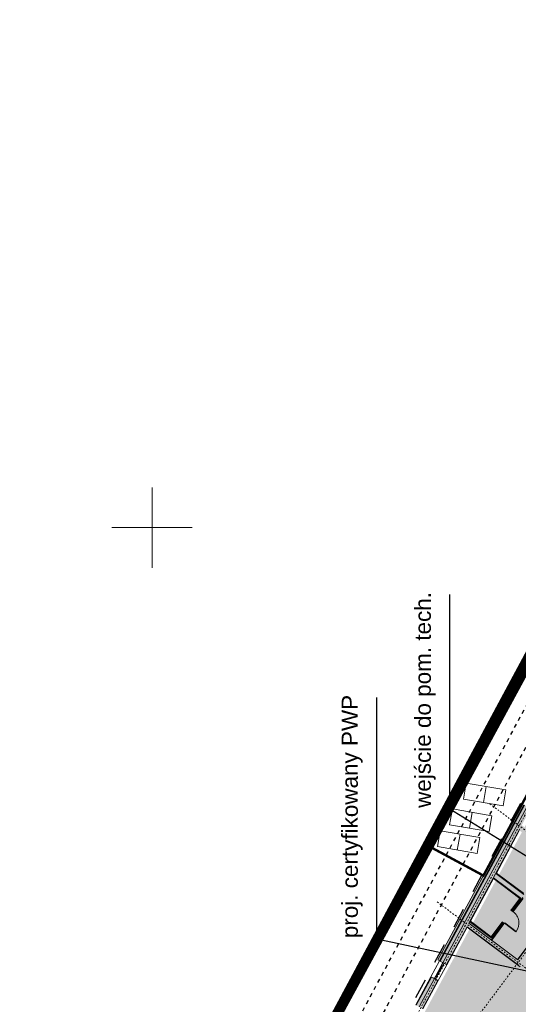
# Model space of a CAD drawing. Extents: x 5459245 to 5462690, y 5971016 to 5972523.
# Tile 10 of 136: x 5462392 to 5462423, y 5972170 to 5972232. Entities that reach past the tile are written whole.
import ezdxf

# ---------------------------------------------------------------- set-up
doc = ezdxf.new("R2010")
doc.units = 0
for name, pattern in [('8', [0.5, 0.25, -0.25]), ('Dot & Dashed', [33.5139, 17.6389, -8.81945, 0, -7.05555]), ('HIDDEN', [0.375, 0.25, -0.125])]:
    doc.linetypes.add(name, pattern=pattern)
doc.layers.get('0').update_dxf_attribs({"linetype": 'CONTINUOUS', "lineweight": 13})
for name, color, linetype, lineweight in [('# elektryka', 1, 'CONTINUOUS', 30), ('0Z_BUDYNKI', 7, 'CONTINUOUS', 9), ('A_BUDYNKI', 7, 'CONTINUOUS', 13), ('A_GRANICA OPRACOWANIA', 7, 'CONTINUOUS', 5), ('A_LINIE MDCP_NIEPRZEKRACZLNA LINIA ZABUDOWY', 1, 'CONTINUOUS', 0), ('A_LINIE PZT', 7, 'CONTINUOUS', 13), ('A_MAŁA ARCHITEKTURA', 195, 'CONTINUOUS', 9), ('A_RURA OSŁONOWA', 7, 'CONTINUOUS', 20), ('A_WYMIARY WEWNETRZNE', 3, 'CONTINUOUS', 18)]:
    doc.layers.add(name, color=color, linetype=linetype, lineweight=lineweight)
doc.styles.add('ARIAL', font='arial.ttf')
doc.styles.add('PZ', font='romand.shx', dxfattribs={"width": 0.7})
doc.dimstyles.new('PZ', dxfattribs={"dimscale": 0.5, "dimtxt": 2.2, "dimasz": 0, "dimexe": 0, "dimexo": 0, "dimgap": 0.5, "dimtad": 1, "dimdec": 1, "dimlfac": 0.1, "dimzin": 0, "dimdsep": 46, "dimtxsty": 'PZ', "dimcen": 0.09, "dimse1": 1, "dimse2": 1, "dimsd1": 1, "dimsd2": 1, "dimclrd": 8, "dimclre": 8, "dimclrt": 256, "dimadec": 0, "dimazin": 0, "dimtfac": 1, "dimtdec": 1, "dimtofl": 0, "dimtmove": 1, "dimatfit": 3, "dimfxl": 1, "dimtolj": 1, "dimtzin": 0, "dimarcsym": 0})

# ---------------------------------------------------------------- blocks, each defined once
blk = doc.blocks.new('A$C710608f1')
at = {"layer": 'A_BUDYNKI', "lineweight": 9}
for points in [[(1710.8, 1238.8), (618.9, 1077.2), (620.7, 1065.4), (1712.5, 1227)], [(1716, 1203.2), (1713.1, 1223), (621.3, 1061.4), (624.2, 1041.6)], [(1719.7, 1178.5), (1716, 1203.2), (624.2, 1041.6), (627.9, 1016.9), (893.2, 1055.4), (893.2, 642.5), (918.2, 642.5), (918.2, 655), (1044.7, 655), (1044.7, 680), (918.2, 680), (918.2, 1059.1), (1578.2, 1157.5), (1578.2, 1058.6), (1578.2, 680), (1451.7, 680.1), (1451.7, 654.9), (1709.4, 655), (1709.4, 680), (1603.2, 680), (1603.2, 905), (1840.9, 905), (1840.9, 680), (1809.4, 680), (1809.4, 655), (1868.7, 655), (1868.7, 680), (1852.9, 680), (1852.9, 905), (2090.7, 905), (2090.7, 680), (1968.7, 680), (1968.7, 655), (2115.7, 655), (2115.7, 900.2), (2115.7, 982), (2090.7, 982), (2090.7, 930), (1603.2, 930), (1603.2, 1060.9), (1603.2, 1161.2)], [(513.4, 1025.2), (510.5, 1045), (312.6, 1015.7), (315.6, 995.9)], [(517.1, 1000.5), (513.4, 1025.2), (315.6, 995.9), (319.2, 971.2)]]:
    blk.add_hatch(color=256, dxfattribs=at).paths.add_polyline_path(points)
h = blk.add_hatch(color=256, dxfattribs=at)
h.paths.add_polyline_path([(1265.7, 1110.9), (1235.7, 1106.5), (1235.7, 894), (1144.7, 894), (1144.7, 886.5), (1246.9, 886.5), (1246.9, 680), (1254.4, 680), (1254.4, 886.5), (1351.7, 886.5), (1351.7, 894), (1265.7, 894)])
h.paths.add_polyline_path([(928.2, 1060.6), (918.2, 1059.1), (918.2, 886.5), (1044.7, 886.5), (1044.7, 894), (928.2, 894)])
h.paths.add_polyline_path([(1578.2, 1157.5), (1568.2, 1156.1), (1568.2, 894), (1451.7, 894), (1451.7, 886.5), (1578.2, 886.5)])
at = {"layer": 'A_BUDYNKI', "linetype": 'Dot & Dashed', "ltscale": 0.05}
for p, q in [((-361.9, 883), (2786.2, 1349)), ((1590.7, 1398.9), (1590.7, -154.7)), ((905.7, 1297.5), (905.7, -154.7)), ((3622.1, 667.5), (-270.5, 667.5))]:
    blk.add_line(p, q, dxfattribs=at)
at = {"layer": 'A_BUDYNKI', "lineweight": 9}
for p, q in [((624.2, 1041.6), (1716, 1203.2)), ((918.2, 1059.1), (1578.2, 1157.5)), ((1231.2, 1103.4), (932.7, 1059.2)), ((1231.2, 898.5), (1231.2, 1103.4)), ((1233.2, 896.5), (1233.2, 1106.1)), ((1235.7, 894), (1235.7, 1106.5)), ((1265.7, 894), (1265.7, 1110.9)), ((1268.2, 896.5), (1268.2, 1111.3)), ((1563.7, 1153.4), (1270.2, 1109.2)), ((1270.2, 898.5), (1270.2, 1109.2)), ((624.2, 1041.6), (620.3, 1041)), ((627.9, 1016.9), (624.2, 1041.6)), ((627.9, 1016.9), (893.2, 1055.4)), ((893.2, 1055.4), (893.2, 655)), ((918.2, 1059.1), (918.2, 680)), ((928.2, 894), (928.2, 1060.6)), ((930.7, 896.5), (930.7, 1061)), ((932.7, 898.5), (932.7, 1059.2)), ((315.6, 995.9), (513.4, 1025.2)), ((319.2, 971.2), (517.1, 1000.5)), ((616.3, 1040.4), (513.4, 1025.2)), ((517.1, 1000.5), (513.4, 1025.2)), ((625.4, 1033.7), (514.6, 1017.3)), ((608, 1035.2), (530.8, 1023.7)), ((1044.7, 886.5), (918.2, 886.5)), ((1044.7, 884), (918.2, 884)), ((1044.7, 882), (918.2, 882)), ((1044.7, 894), (928.2, 894)), ((1044.7, 896.5), (930.7, 896.5)), ((1044.7, 898.5), (932.7, 898.5)), ((1231.2, 898.5), (1144.7, 898.5)), ((1233.2, 896.5), (1144.7, 896.5)), ((1235.7, 894), (1144.7, 894)), ((1246.9, 886.5), (1144.7, 886.5)), ((1244.4, 884), (1144.7, 884)), ((1242.4, 882), (1144.7, 882)), ((893.2, 781.5), (893.2, 655)), ((1044.7, 680), (918.2, 680)), ((1044.7, 680), (918.2, 680)), ((1044.7, 682), (920.2, 682))]:
    blk.add_line(p, q, dxfattribs=at)
at = {"layer": 'A_BUDYNKI', "linetype": 'Continuous', "lineweight": 9}
for p, q in [((513.4, 1025.2), (509.9, 1049)), ((621.3, 1061.4), (618.9, 1077.2))]:
    blk.add_line(p, q, dxfattribs=at)
for points in [[(618.9, 1077.2), (1710.8, 1238.8)], [(620.7, 1065.4), (1712.5, 1227)], [(621.3, 1061.4), (1713.1, 1223)], [(312.1, 1019.7), (509.9, 1049)], [(312.6, 1015.7), (510.5, 1045)], [(628.2, 1014.9), (891.2, 1053.1), (891.2, 642.5)], [(319.5, 969.2), (517.4, 998.5)]]:
    blk.add_lwpolyline(points, dxfattribs=at)
at = {"layer": 'A_BUDYNKI', "lineweight": 9}
for points in [[(509.9, 1049), (517.4, 998.5), (628.2, 1014.9), (620.7, 1065.4)], [(616.3, 1040.4), (617.5, 1032.5), (625.4, 1033.7), (624.2, 1041.6)], [(513.4, 1025.2), (514.6, 1017.3), (522.5, 1018.5), (521.3, 1026.4)], [(513.4, 1025.2), (514.6, 1017.3), (522.5, 1018.5), (521.3, 1026.4)], [(521.3, 1026.4), (522.5, 1018.5), (531.4, 1019.8), (530.2, 1027.7)], [(607.4, 1039.1), (608.6, 1031.2), (617.5, 1032.5), (616.3, 1040.4)]]:
    blk.add_lwpolyline(points, close=True, dxfattribs=at)
at = {"layer": 'A_BUDYNKI', "lineweight": 9, "ltscale": 2}
for points in [[(1049.7, 898.5), (1044.7, 898.5), (1044.7, 882), (1049.7, 882)], [(1049.7, 794), (1052.7, 794), (1052.7, 882), (1049.7, 882)], [(1144.7, 898.5), (1139.7, 898.5), (1139.7, 882), (1144.7, 882)]]:
    blk.add_lwpolyline(points, close=True, dxfattribs=at)
at = {"layer": 'A_BUDYNKI', "lineweight": 9}
blk.add_circle((1591.8, 1228.8), 6, dxfattribs=at)
at = {"layer": 'A_BUDYNKI', "lineweight": 9, "ltscale": 2}
blk.add_arc((1053.4, 880.3), 86.3, 269.53623, 1.0989, dxfattribs=at)

msp = doc.modelspace()

# ---------------------------------------------------------------- hatches: boundary and pattern name
at = {"layer": '0Z_BUDYNKI', "lineweight": 0, "true_color": 0x0063c7}
msp.add_hatch(color=152, dxfattribs=at).paths.add_polyline_path([(5462414.571, 5972165.429), (5462431.776, 5972197.29), (5462443.746, 5972188.339), (5462423.187, 5972160.777)])

# ---------------------------------------------------------------- linework, layer by layer
at = {"color": 253, "linetype": 'Continuous', "lineweight": 13, "flags": 128}
for points in [[(5462400, 5972197.5), (5462400, 5972202.5)], [(5462400, 5972197.5), (5462400, 5972202.5)], [(5462397.5, 5972200), (5462402.5, 5972200)], [(5462397.5, 5972200), (5462402.5, 5972200)]]:
    msp.add_lwpolyline(points, dxfattribs=at)
at = {"layer": 'A_GRANICA OPRACOWANIA', "color": 236, "linetype": 'HIDDEN', "ltscale": 5, "true_color": 0x8a0045, "const_width": 0.4}
msp.add_lwpolyline([(5462385.18, 5972097.94), (5462407.14, 5972103.91), (5462448.06, 5972094.45), (5462450.21, 5972103.75), (5462455.34, 5972102.56), (5462452.32, 5972150.13), (5462452.01, 5972160.32), (5462452.51, 5972171.14), (5462453.89, 5972181.3), (5462456.12, 5972191.3), (5462459.04, 5972200.82), (5462462.69, 5972210.08), (5462471.3, 5972227.41), (5462464.99, 5972231.39), (5462432.19, 5972224.99), (5462427.17, 5972199.15), (5462410.43, 5972168), (5462406.62, 5972160.9)], close=True, dxfattribs=at)
at = {"layer": 'A_GRANICA OPRACOWANIA', "color": 102, "linetype": 'HIDDEN', "ltscale": 5, "true_color": 0x26cf34, "const_width": 0.4}
msp.add_lwpolyline([(5462446.996, 5972156.925), (5462446.996, 5972156.925), (5462429.365, 5972170.109), (5462422.785, 5972161.31), (5462410.899, 5972168.345), (5462428.206, 5972200.217), (5462444.941, 5972187.767), (5462439.457, 5972180.419), (5462448.412, 5972174.097), (5462448.671, 5972173.884)], dxfattribs=at)
at = {"layer": 'A_LINIE MDCP_NIEPRZEKRACZLNA LINIA ZABUDOWY', "linetype": '8', "lineweight": 30, "ltscale": 5}
msp.add_lwpolyline([(5462393.987, 5972110.746), (5462445.418, 5972098.987), (5462450.458, 5972121.204), (5462448.605, 5972152.265), (5462448.421, 5972167.259), (5462449.998, 5972179.841), (5462452.156, 5972190.842), (5462455.383, 5972201.623), (5462459.502, 5972212.212), (5462463.442, 5972219.236), (5462467.412, 5972225.643), (5462467.286, 5972226.265), (5462435.479, 5972219.834), (5462431.237, 5972198.238), (5462411.039, 5972160.834)], close=True, dxfattribs=at)
at = {"layer": 'A_LINIE PZT', "const_width": 0.15}
msp.add_lwpolyline([(5462417.033, 5972180.287), (5462427.17, 5972199.15), (5462429.207, 5972209.634), (5462434.804, 5972210.001), (5462448.056, 5972198.267), (5462448.092, 5972193.737), (5462443.296, 5972189.24), (5462431.325, 5972198.191), (5462420.614, 5972178.354)], close=True, dxfattribs=at)
at = {"layer": 'A_MAŁA ARCHITEKTURA'}
for p, q in [((5462420.783, 5972183.893), (5462420.615, 5972182.908)), ((5462419.914, 5972182.288), (5462419.746, 5972181.302)), ((5462419.159, 5972180.93), (5462418.991, 5972179.945))]:
    msp.add_line(p, q, dxfattribs=at)
for points in [[(5462419.55, 5972184.103), (5462419.383, 5972183.117), (5462421.847, 5972182.698), (5462422.015, 5972183.684)], [(5462418.682, 5972182.498), (5462418.514, 5972181.512), (5462420.978, 5972181.092), (5462421.146, 5972182.078)], [(5462417.926, 5972181.14), (5462417.759, 5972180.154), (5462420.223, 5972179.735), (5462420.391, 5972180.721)]]:
    msp.add_lwpolyline(points, close=True, dxfattribs=at)
at = {"layer": 'A_RURA OSŁONOWA', "color": 7, "linetype": '8', "lineweight": 25}
for p, q in [((5462410.27, 5972164.647), (5462430.198, 5972201.818)), ((5462411.327, 5972164.08), (5462431.256, 5972201.251))]:
    msp.add_line(p, q, dxfattribs=at)

# ---------------------------------------------------------------- block references
at = {"layer": 'A_WYMIARY WEWNETRZNE', "linetype": 'Continuous', "xscale": 0.01, "yscale": 0.01, "zscale": 0.01, "rotation": 53.21158041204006}
msp.add_blockref('A$C710608f1', (5462422.7, 5972161.697), dxfattribs=at)

# ---------------------------------------------------------------- texts
at = {"layer": '# elektryka', "char_height": 1, "width": 18.36119, "attachment_point": 4, "rotation": 90, "style": 'ARIAL'}
for s, insert in [('{\\C7;wejście do pom. tech.}', (5462416.995, 5972182.564)), ('{\\C7;proj. certyfikowany PWP}', (5462412.453, 5972174.458))]:
    msp.add_mtext(s, dxfattribs=dict(at, insert=insert))

# ---------------------------------------------------------------- leaders
at = {"layer": '# elektryka', "lineweight": 15, "has_arrowhead": 0, "annotation_type": 0, "has_hookline": 1, "hookline_direction": 0, "horizontal_direction": (0, 1, 0)}
for points, text_width in [([(5462432.018, 5972174.158), (5462418.524, 5972182.493)], 13.308), ([(5462429.685, 5972171.038), (5462413.983, 5972174.388)], 14.986)]:
    msp.add_leader(points, dimstyle='PZ', override={"dimgap": 0.1, "dimclrd": 7}, dxfattribs=dict(at, text_width=text_width))

doc.saveas('drawing.dxf')
